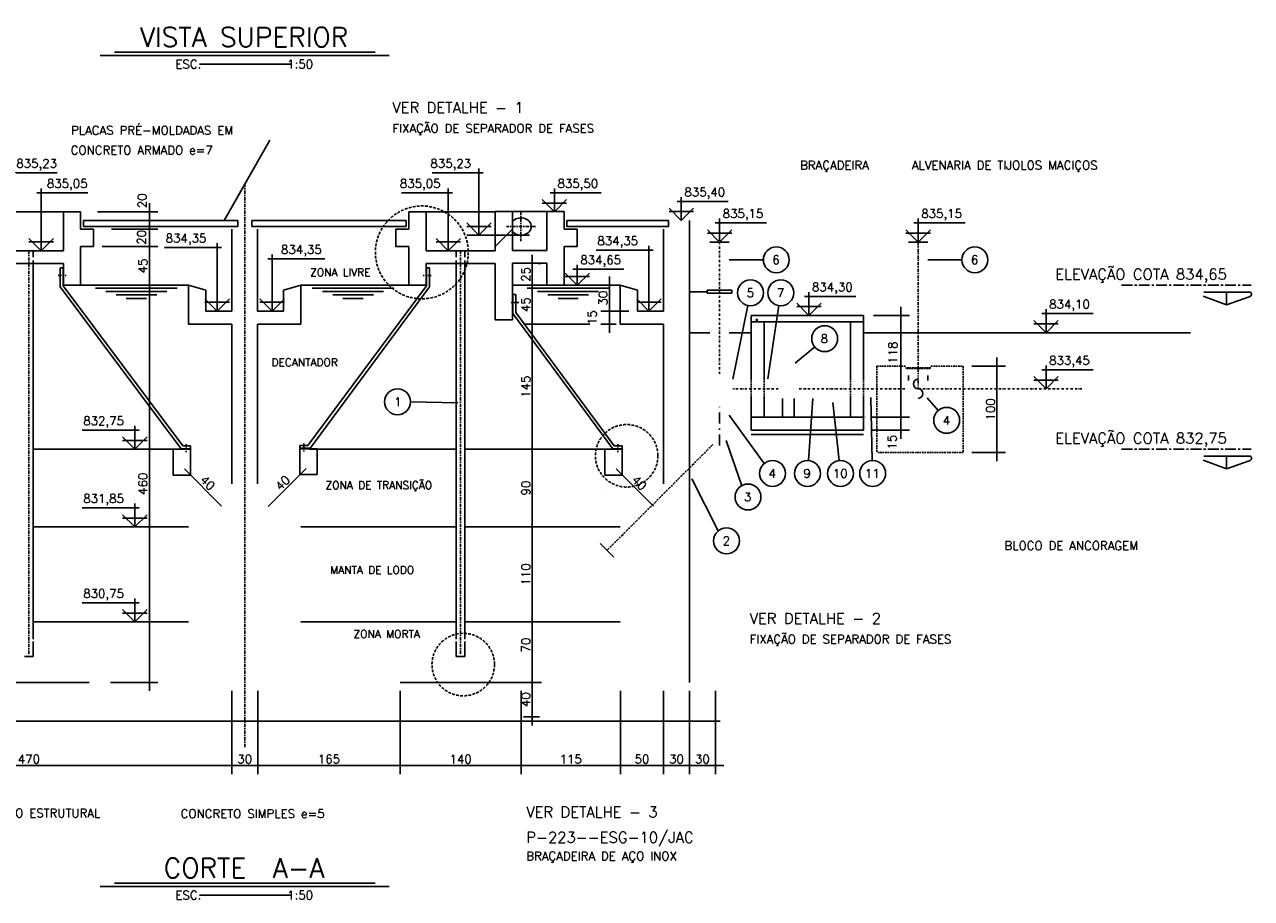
# Model space of a CAD drawing. Extents: x 7029 to 12036, y 4380 to 7055.
# Tile 2 of 12: x 7928 to 9349, y 4380 to 5392. Entities that reach past the tile are written whole.
import ezdxf
from ezdxf.enums import TextEntityAlignment as Align

# ---------------------------------------------------------------- set-up
doc = ezdxf.new("R2010")
doc.units = 0
doc.header["$LTSCALE"] = 0.1
doc.header["$MEASUREMENT"] = 0
for name, pattern in [('CENTERX2', [4, 2.5, -0.5, 0.5, -0.5]), ('DASHDOT', [25.4, 12.7, -6.35, 0, -6.35]), ('HIDDEN', [9.525, 6.35, -3.175])]:
    doc.linetypes.add(name, pattern=pattern)
doc.layers.get('0').update_dxf_attribs({"linetype": 'CONTINUOUS'})
doc.layers.get('DEFPOINTS').update_dxf_attribs({"color": 200, "linetype": 'CONTINUOUS'})
for name, color, linetype in [('BAR-EIXOS', 7, 'DASHDOT'), ('BAR-PECAS', 2, 'CONTINUOUS'), ('DIM', 7, 'CONTINUOUS'), ('EIXO', 7, 'DASHDOT'), ('ELEVAÇÃO', 2, 'CONTINUOUS'), ('ESTRUTURA', 5, 'CONTINUOUS'), ('L_MEDIA', 253, 'CONTINUOUS'), ('LFINA', 3, 'CONTINUOUS'), ('LIMHATRA', 2, 'HIDDEN'), ('LMEDIA', 4, 'CONTINUOUS'), ('NA', 130, 'CONTINUOUS'), ('PAREDE-AARESTA', 50, 'CONTINUOUS'), ('RELAÇÀO', 2, 'CONTINUOUS'), ('TERRENO', 1, 'CONTINUOUS'), ('TEXTO', 2, 'CONTINUOUS')]:
    doc.layers.add(name, color=color, linetype=linetype)
doc.styles.add('ROMAND', font='ROMANS.SHX', dxfattribs={"oblique": 15, "height": 800})
doc.styles.add('ROMANS', font='ROMANS.shx')
doc.dimstyles.new('DIM50', dxfattribs={"dimscale": 0, "dimtxt": 10, "dimasz": 20, "dimexe": 10, "dimexo": 10, "dimgap": 2.5, "dimtad": 1, "dimdec": 0, "dimtxsty": 'ROMANS', "dimblk": 'ARCHTICK', "dimblk1": 'DOTSMALL', "dimblk2": 'DOTSMALL', "dimsah": 1, "dimcen": 2.5, "dimdle": 10, "dimclrd": 7, "dimclre": 7, "dimclrt": 2, "dimazin": 3, "dimtfac": 1, "dimtdec": 0, "dimtmove": 0, "dimatfit": 3})

# ---------------------------------------------------------------- blocks, each defined once
blk = doc.blocks.new('*D128')
at = {"layer": 'DEFPOINTS', "color": 0}
for p in [(15195.2, 5698.1), (15238.3, 5698.1), (15195.2, 5683.1)]:
    blk.add_point(p, dxfattribs=at)
at = {"layer": 'DIM', "color": 7}
for p, q in [((15238.3, 5673.1), (15238.3, 5708.1)), ((15205.2, 5698.1), (15248.3, 5698.1)), ((15205.2, 5683.1), (15248.3, 5683.1))]:
    blk.add_line(p, q, dxfattribs=at)
at = {"layer": 'DIM', "color": 2, "insert": (15228.3, 5669.1), "char_height": 10, "attachment_point": 5, "rotation": 90, "style": 'ROMANS'}
blk.add_mtext('15', dxfattribs=at)
blk = doc.blocks.new('_ARCHTICK')
blk = doc.blocks.new('_DOTSMALL')
blk = doc.blocks.new('*D129')
at = {"layer": 'DEFPOINTS', "color": 0}
for p in [(15196.9, 5815.9), (15238.3, 5815.9), (15196.8, 5698.1)]:
    blk.add_point(p, dxfattribs=at)
at = {"layer": 'DIM', "color": 7}
for p, q in [((15206.9, 5815.9), (15248.3, 5815.9)), ((15238.3, 5688.1), (15238.3, 5825.9))]:
    blk.add_line(p, q, dxfattribs=at)
at = {"layer": 'DIM', "color": 2, "insert": (15229.2, 5772.8), "char_height": 10, "attachment_point": 5, "rotation": 90, "style": 'ROMANS'}
blk.add_mtext('118', dxfattribs=at)
blk = doc.blocks.new('*D130')
at = {"layer": 'DEFPOINTS', "color": 0}
for p in [(14811.6, 5460.9), (14883.4, 5460.9), (14769.1, 5390.9)]:
    blk.add_point(p, dxfattribs=at)
at = {"layer": 'DIM', "color": 7}
for p, q in [((14811.6, 5380.9), (14811.6, 5470.9)), ((14873.4, 5460.9), (14801.6, 5460.9)), ((14779.1, 5390.9), (14821.6, 5390.9))]:
    blk.add_line(p, q, dxfattribs=at)
at = {"layer": 'DIM', "color": 2, "insert": (14804.1, 5434.1), "char_height": 10, "attachment_point": 5, "rotation": 90, "style": 'ROMANS'}
blk.add_mtext('70', dxfattribs=at)
blk = doc.blocks.new('*D131')
at = {"layer": 'DEFPOINTS', "color": 0}
for p in [(14811.6, 5570.9), (14883.4, 5570.9), (14883.4, 5460.9)]:
    blk.add_point(p, dxfattribs=at)
at = {"layer": 'DIM', "color": 7}
for p, q in [((14873.4, 5570.9), (14801.6, 5570.9)), ((14811.6, 5450.9), (14811.6, 5580.9))]:
    blk.add_line(p, q, dxfattribs=at)
at = {"layer": 'DIM', "color": 2, "insert": (14804.1, 5515.9), "char_height": 10, "attachment_point": 5, "rotation": 90, "style": 'ROMANS'}
blk.add_mtext('110', dxfattribs=at)
blk = doc.blocks.new('*D132')
at = {"layer": 'DEFPOINTS', "color": 0}
for p in [(14811.6, 5660.9), (14878.5, 5660.9), (14883.4, 5570.9)]:
    blk.add_point(p, dxfattribs=at)
at = {"layer": 'DIM', "color": 7}
for p, q in [((14811.6, 5560.9), (14811.6, 5670.9)), ((14868.5, 5660.9), (14801.6, 5660.9))]:
    blk.add_line(p, q, dxfattribs=at)
at = {"layer": 'DIM', "color": 2, "insert": (14804.1, 5615.9), "char_height": 10, "attachment_point": 5, "rotation": 90, "style": 'ROMANS'}
blk.add_mtext('90', dxfattribs=at)
blk = doc.blocks.new('*D133')
at = {"layer": 'DEFPOINTS', "color": 0}
for p in [(14811.6, 5805.9), (14888.4, 5805.9), (14878.5, 5660.9)]:
    blk.add_point(p, dxfattribs=at)
at = {"layer": 'DIM', "color": 7}
for p, q in [((14811.6, 5650.9), (14811.6, 5815.9)), ((14878.4, 5805.9), (14801.6, 5805.9))]:
    blk.add_line(p, q, dxfattribs=at)
at = {"layer": 'DIM', "color": 2, "insert": (14804.1, 5733.4), "char_height": 10, "attachment_point": 5, "rotation": 90, "style": 'ROMANS'}
blk.add_mtext('145', dxfattribs=at)
blk = doc.blocks.new('*D134')
at = {"layer": 'DEFPOINTS', "color": 0}
for p in [(14811.6, 5850.9), (14888.4, 5850.9), (14888.4, 5805.9)]:
    blk.add_point(p, dxfattribs=at)
at = {"layer": 'DIM', "color": 7}
for p, q in [((14811.6, 5795.9), (14811.6, 5860.9)), ((14878.4, 5850.9), (14801.6, 5850.9))]:
    blk.add_line(p, q, dxfattribs=at)
at = {"layer": 'DIM', "color": 2, "insert": (14804.1, 5828.4), "char_height": 10, "attachment_point": 5, "rotation": 90, "style": 'ROMANS'}
blk.add_mtext('45', dxfattribs=at)
blk = doc.blocks.new('*D135')
at = {"layer": 'DEFPOINTS', "color": 0}
for p in [(14808.4, 5875.9), (14811.6, 5875.9), (14888.4, 5850.9)]:
    blk.add_point(p, dxfattribs=at)
at = {"layer": 'DIM', "color": 7}
for p, q in [((14811.6, 5840.9), (14811.6, 5885.9)), ((14818.4, 5875.9), (14821.6, 5875.9))]:
    blk.add_line(p, q, dxfattribs=at)
at = {"layer": 'DIM', "color": 2, "insert": (14804.1, 5863.4), "char_height": 10, "attachment_point": 5, "rotation": 90, "style": 'ROMANS'}
blk.add_mtext('25', dxfattribs=at)
blk = doc.blocks.new('*D136')
at = {"layer": 'DEFPOINTS', "color": 0}
for p in [(14901, 5820.9), (14933.6, 5820.9), (14918.6, 5805.9)]:
    blk.add_point(p, dxfattribs=at)
at = {"layer": 'DIM', "color": 7}
for p, q in [((14901, 5795.9), (14901, 5830.9)), ((14923.6, 5820.9), (14891, 5820.9)), ((14908.6, 5805.9), (14891, 5805.9))]:
    blk.add_line(p, q, dxfattribs=at)
at = {"layer": 'DIM', "color": 2, "insert": (14881, 5813.4), "char_height": 10, "attachment_point": 5, "rotation": 90, "style": 'ROMANS'}
blk.add_mtext('15', dxfattribs=at)
blk = doc.blocks.new('*D137')
at = {"layer": 'DEFPOINTS', "color": 0}
for p in [(14901, 5850.9), (14918.6, 5850.9), (14933.6, 5820.9)]:
    blk.add_point(p, dxfattribs=at)
at = {"layer": 'DIM', "color": 7}
for p, q in [((14901, 5810.9), (14901, 5860.9)), ((14908.6, 5850.9), (14891, 5850.9))]:
    blk.add_line(p, q, dxfattribs=at)
at = {"layer": 'DIM', "color": 2, "insert": (14893.5, 5835.9), "char_height": 10, "attachment_point": 5, "rotation": 90, "style": 'ROMANS'}
blk.add_mtext('30', dxfattribs=at)
blk = doc.blocks.new('*D138')
at = {"layer": 'DEFPOINTS', "color": 0}
for p in [(14811.6, 5390.9), (14832.3, 5390.9), (14830.1, 5350.9)]:
    blk.add_point(p, dxfattribs=at)
at = {"layer": 'DIM', "color": 7}
for p, q in [((14811.6, 5340.9), (14811.6, 5400.9)), ((14822.3, 5390.9), (14801.6, 5390.9)), ((14820.1, 5350.9), (14801.6, 5350.9))]:
    blk.add_line(p, q, dxfattribs=at)
at = {"layer": 'DIM', "color": 2, "insert": (14804.1, 5370.9), "char_height": 10, "attachment_point": 5, "rotation": 90, "style": 'ROMANS'}
blk.add_mtext('40', dxfattribs=at)
blk = doc.blocks.new('*D139')
at = {"layer": 'DEFPOINTS', "color": 0}
for p in [(15310.7, 5757.1), (15349.7, 5757.1), (15310.7, 5657.1)]:
    blk.add_point(p, dxfattribs=at)
at = {"layer": 'DIM', "color": 7}
for p, q in [((15320.7, 5757.1), (15359.7, 5757.1)), ((15349.7, 5647.1), (15349.7, 5767.1)), ((15320.7, 5657.1), (15359.7, 5657.1))]:
    blk.add_line(p, q, dxfattribs=at)
at = {"layer": 'DIM', "color": 2, "insert": (15342.2, 5707.1), "char_height": 10, "attachment_point": 5, "rotation": 90, "style": 'ROMANS'}
blk.add_mtext('100', dxfattribs=at)
blk = doc.blocks.new('*D140')
at = {"layer": 'DEFPOINTS', "color": 0}
for p in [(14963.6, 5390.9), (14993.6, 5390.9), (14963.6, 5294.5)]:
    blk.add_point(p, dxfattribs=at)
at = {"layer": 'DIM', "color": 7}
for p, q in [((14963.6, 5380.9), (14963.6, 5284.5)), ((14993.6, 5380.9), (14993.6, 5284.5)), ((15003.6, 5294.5), (14953.6, 5294.5))]:
    blk.add_line(p, q, dxfattribs=at)
at = {"layer": 'DIM', "color": 2, "insert": (14978.6, 5302), "char_height": 10, "attachment_point": 5, "style": 'ROMANS'}
blk.add_mtext('30', dxfattribs=at)
blk = doc.blocks.new('*D141')
at = {"layer": 'DEFPOINTS', "color": 0}
for p in [(14913.6, 5390.9), (14963.6, 5390.9), (14913.6, 5294.5)]:
    blk.add_point(p, dxfattribs=at)
at = {"layer": 'DIM', "color": 7}
for p, q in [((14913.6, 5380.9), (14913.6, 5284.5)), ((14973.6, 5294.5), (14903.6, 5294.5))]:
    blk.add_line(p, q, dxfattribs=at)
at = {"layer": 'DIM', "color": 2, "insert": (14938.6, 5302), "char_height": 10, "attachment_point": 5, "style": 'ROMANS'}
blk.add_mtext('50', dxfattribs=at)
blk = doc.blocks.new('*D142')
at = {"layer": 'DEFPOINTS', "color": 0}
for p in [(14658.6, 5390.9), (14798.6, 5390.9), (14658.6, 5294.5)]:
    blk.add_point(p, dxfattribs=at)
at = {"layer": 'DIM', "color": 7}
for p, q in [((14658.6, 5380.9), (14658.6, 5284.5)), ((14798.6, 5380.9), (14798.6, 5284.5)), ((14808.6, 5294.5), (14648.6, 5294.5))]:
    blk.add_line(p, q, dxfattribs=at)
at = {"layer": 'DIM', "color": 2, "insert": (14728.6, 5302), "char_height": 10, "attachment_point": 5, "style": 'ROMANS'}
blk.add_mtext('140', dxfattribs=at)
blk = doc.blocks.new('*D143')
at = {"layer": 'DEFPOINTS', "color": 0}
for p in [(14463.6, 5390.9), (14493.6, 5390.9), (14463.6, 5294.5)]:
    blk.add_point(p, dxfattribs=at)
at = {"layer": 'DIM', "color": 7}
for p, q in [((14463.6, 5380.9), (14463.6, 5284.5)), ((14493.6, 5380.9), (14493.6, 5284.5)), ((14503.6, 5294.5), (14453.6, 5294.5))]:
    blk.add_line(p, q, dxfattribs=at)
at = {"layer": 'DIM', "color": 2, "insert": (14478.6, 5302), "char_height": 10, "attachment_point": 5, "style": 'ROMANS'}
blk.add_mtext('30', dxfattribs=at)
blk = doc.blocks.new('*D146')
at = {"layer": 'DEFPOINTS', "color": 0}
for p in [(14993.6, 5390.9), (15023.6, 5390.9), (14993.6, 5294.5)]:
    blk.add_point(p, dxfattribs=at)
at = {"layer": 'DIM', "color": 7}
for p, q in [((14993.6, 5380.9), (14993.6, 5284.5)), ((15023.6, 5380.9), (15023.6, 5284.5)), ((15033.6, 5294.5), (14983.6, 5294.5))]:
    blk.add_line(p, q, dxfattribs=at)
at = {"layer": 'DIM', "color": 2, "insert": (15008.6, 5302), "char_height": 10, "attachment_point": 5, "style": 'ROMANS'}
blk.add_mtext('30', dxfattribs=at)
blk = doc.blocks.new('*D147')
at = {"layer": 'DEFPOINTS', "color": 0}
for p in [(14798.6, 5380.9), (14913.6, 5380.9), (14913.6, 5294.5)]:
    blk.add_point(p, dxfattribs=at)
at = {"layer": 'DIM', "color": 7}
for p, q in [((14913.6, 5370.9), (14913.6, 5284.5)), ((14788.6, 5294.5), (14923.6, 5294.5))]:
    blk.add_line(p, q, dxfattribs=at)
at = {"layer": 'DIM', "color": 2, "insert": (14856.1, 5302), "char_height": 10, "attachment_point": 5, "style": 'ROMANS'}
blk.add_mtext('115', dxfattribs=at)
blk = doc.blocks.new('*D148')
at = {"layer": 'DEFPOINTS', "color": 0}
for p in [(14493.6, 5380.9), (14658.6, 5380.9), (14658.6, 5294.5)]:
    blk.add_point(p, dxfattribs=at)
at = {"layer": 'DIM', "color": 7}
for p, q in [((14658.6, 5370.9), (14658.6, 5284.5)), ((14483.6, 5294.5), (14668.6, 5294.5))]:
    blk.add_line(p, q, dxfattribs=at)
at = {"layer": 'DIM', "color": 2, "insert": (14576.1, 5302), "char_height": 10, "attachment_point": 5, "style": 'ROMANS'}
blk.add_mtext('165', dxfattribs=at)
blk = doc.blocks.new('*D158')
at = {"layer": 'DEFPOINTS', "color": 0}
for p in [(13993.6, 5345.9), (14463.6, 5345.9), (13993.6, 5294.5)]:
    blk.add_point(p, dxfattribs=at)
at = {"layer": 'DIM', "color": 7}
for p, q in [((13993.6, 5335.9), (13993.6, 5284.5)), ((14473.6, 5294.5), (13983.6, 5294.5))]:
    blk.add_line(p, q, dxfattribs=at)
at = {"layer": 'DIM', "color": 2, "insert": (14228.6, 5302), "char_height": 10, "attachment_point": 5, "style": 'ROMANS'}
blk.add_mtext('470', dxfattribs=at)
blk = doc.blocks.new('*D159')
at = {"layer": 'DEFPOINTS', "color": 0}
for p in [(14298.2, 5850.9), (14368.1, 5850.9), (14313.2, 5390.9)]:
    blk.add_point(p, dxfattribs=at)
at = {"layer": 'DIM', "color": 7}
for p, q in [((14368.1, 5380.9), (14368.1, 5860.9)), ((14308.2, 5850.9), (14378.1, 5850.9)), ((14323.2, 5390.9), (14378.1, 5390.9))]:
    blk.add_line(p, q, dxfattribs=at)
at = {"layer": 'DIM', "color": 2, "insert": (14360.6, 5620.9), "char_height": 10, "attachment_point": 5, "rotation": 90, "style": 'ROMANS'}
blk.add_mtext('460', dxfattribs=at)
blk = doc.blocks.new('*D160')
at = {"layer": 'DEFPOINTS', "color": 0}
for p in [(14303.6, 5895.8), (14368.1, 5895.8), (14298.2, 5850.9)]:
    blk.add_point(p, dxfattribs=at)
at = {"layer": 'DIM', "color": 7}
for p, q in [((14368.1, 5840.9), (14368.1, 5905.8)), ((14313.6, 5895.8), (14378.1, 5895.8))]:
    blk.add_line(p, q, dxfattribs=at)
at = {"layer": 'DIM', "color": 2, "insert": (14360.6, 5873.3), "char_height": 10, "attachment_point": 5, "rotation": 90, "style": 'ROMANS'}
blk.add_mtext('45', dxfattribs=at)
blk = doc.blocks.new('*D161')
at = {"layer": 'DEFPOINTS', "color": 0}
for p in [(14314.2, 5915.8), (14368.1, 5915.8), (14303.6, 5895.8)]:
    blk.add_point(p, dxfattribs=at)
at = {"layer": 'DIM', "color": 7}
for p, q in [((14368.1, 5885.8), (14368.1, 5925.8)), ((14324.2, 5915.8), (14378.1, 5915.8))]:
    blk.add_line(p, q, dxfattribs=at)
at = {"layer": 'DIM', "color": 2, "insert": (14359.1, 5906.3), "char_height": 10, "attachment_point": 5, "rotation": 90, "style": 'ROMANS'}
blk.add_mtext('20', dxfattribs=at)
blk = doc.blocks.new('*D162')
at = {"layer": 'DEFPOINTS', "color": 0}
for p in [(14298.2, 5935.9), (14368.1, 5935.9), (14314.2, 5915.8)]:
    blk.add_point(p, dxfattribs=at)
at = {"layer": 'DIM', "color": 7}
for p, q in [((14368.1, 5905.8), (14368.1, 5945.9)), ((14308.2, 5935.9), (14378.1, 5935.9))]:
    blk.add_line(p, q, dxfattribs=at)
at = {"layer": 'DIM', "color": 2, "insert": (14359.8, 5948.7), "char_height": 10, "attachment_point": 5, "rotation": 90, "style": 'ROMANS'}
blk.add_mtext('20', dxfattribs=at)
blk = doc.blocks.new('*D163')
at = {"color": 7, "linetype": 'BYBLOCK'}
blk.add_line((14408.8, 5638.1), (14451.8, 5595.1), dxfattribs=at)
at = {"layer": 'DEFPOINTS', "color": 0, "linetype": 'BYBLOCK'}
for p in [(14415.9, 5631), (14444.8, 5602.1), (14444.8, 5602.1)]:
    blk.add_point(p, dxfattribs=at)
at = {"color": 2, "linetype": 'BYBLOCK', "insert": (14435.6, 5621.9), "char_height": 10, "attachment_point": 5, "rotation": 315, "style": 'ROMANS'}
blk.add_mtext('40', dxfattribs=at)
blk = doc.blocks.new('*D164')
at = {"color": 7, "linetype": 'BYBLOCK'}
blk.add_line((14549.6, 5638.5), (14505.7, 5594.6), dxfattribs=at)
at = {"layer": 'DEFPOINTS', "color": 0, "linetype": 'BYBLOCK'}
for p in [(14542.6, 5631.5), (14512.8, 5601.7), (14512.8, 5601.7)]:
    blk.add_point(p, dxfattribs=at)
at = {"color": 2, "linetype": 'BYBLOCK', "insert": (14522.4, 5621.9), "char_height": 10, "attachment_point": 5, "rotation": 45, "style": 'ROMANS'}
blk.add_mtext('40', dxfattribs=at)
blk = doc.blocks.new('*D165')
at = {"color": 7, "linetype": 'BYBLOCK'}
blk.add_line((14908.8, 5638.1), (14951.8, 5595.1), dxfattribs=at)
at = {"layer": 'DEFPOINTS', "color": 0, "linetype": 'BYBLOCK'}
for p in [(14915.9, 5631), (14944.8, 5602.1), (14944.8, 5602.1)]:
    blk.add_point(p, dxfattribs=at)
at = {"color": 2, "linetype": 'BYBLOCK', "insert": (14935.6, 5621.9), "char_height": 10, "attachment_point": 5, "rotation": 315, "style": 'ROMANS'}
blk.add_mtext('40', dxfattribs=at)

msp = doc.modelspace()

# ---------------------------------------------------------------- linework, layer by layer
at = {"layer": 'BAR-EIXOS', "ltscale": 3}
for p, q in [((8182.5, 4555.2), (8182.5, 5207.1)), ((8182.5, 4555.2), (8182.5, 5207.1)), ((8502.5, 5175.1), (8502.5, 5141.4)), ((8519.4, 5158.2), (8485.7, 5158.2)), ((7932.5, 5130.2), (7932.5, 4660.2)), ((8432.5, 5130.2), (8432.5, 4660.2)), ((8962.5, 5140.2), (8962.5, 4985.7)), ((8724.8, 4905.7), (8602.1, 4783.1))]:
    msp.add_line(p, q, dxfattribs=at)
at = {"layer": 'BAR-EIXOS', "ltscale": 2}
for p, q in [((8732.5, 5140.2), (8732.5, 4986)), ((8800.5, 4970.2), (8748, 4970.2)), ((8863.5, 4970.2), (8823.5, 4970.2)), ((8947, 4970.2), (8863.5, 4970.2)), ((9151.9, 4970.2), (8962.5, 4970.2))]:
    msp.add_line(p, q, dxfattribs=at)
at = {"layer": 'BAR-EIXOS'}
msp.add_line((8962.5, 4985.7), (8962.5, 4970.2), dxfattribs=at)
at = {"layer": 'BAR-EIXOS', "ltscale": 10}
msp.add_line((8732.5, 4904.5), (8732.5, 4954.5), dxfattribs=at)
at = {"layer": 'BAR-PECAS', "color": 3, "linetype": 'HIDDEN', "ltscale": 12}
for p, q in [((7937.5, 5130.2), (7937.5, 5115.8)), ((8427.5, 5130.2), (8427.5, 5115.8)), ((8437.5, 5130.2), (8437.5, 5115.6))]:
    msp.add_line(p, q, dxfattribs=at)
at = {"layer": 'BAR-PECAS'}
for p, q in [((8721.4, 5140.2), (8743.6, 5140.2)), ((8951.4, 5140.2), (8973.6, 5140.2)), ((7937.5, 5115.2), (7937.5, 4680.2)), ((8427.5, 5115.2), (8427.5, 4680.2)), ((8437.5, 5115.2), (8437.5, 4680.2)), ((8718.2, 5082.7), (8697.5, 5082.7)), ((8951.4, 4985.7), (8951.4, 4980)), ((8973.6, 4985.7), (8973.6, 4980)), ((8610, 4775.2), (8594.3, 4790.9)), ((7937.5, 4677.7), (7937.5, 4660.2)), ((8427.5, 4677.7), (8427.5, 4660.2)), ((8437.5, 4677.7), (8437.5, 4660.2)), ((7927.5, 4660.2), (7937.5, 4660.2)), ((8437.5, 4660.2), (8427.5, 4660.2))]:
    msp.add_line(p, q, dxfattribs=at)
at = {"layer": 'BAR-PECAS', "color": 3}
for p, q in [((8746.8, 5084.4), (8718.2, 5084.4)), ((8718.2, 5084.4), (8718.2, 5081)), ((8718.2, 5081), (8746.8, 5081)), ((8746.8, 5081), (8746.8, 5084.4))]:
    msp.add_line(p, q, dxfattribs=at)
at = {"layer": 'BAR-PECAS', "linetype": 'HIDDEN', "ltscale": 3}
for p, q in [((8977.3, 4994.5), (8947.7, 4994.5)), ((8976.5, 4993.7), (8948.6, 4993.7))]:
    msp.add_line(p, q, dxfattribs=at)
at = {"layer": 'BAR-PECAS', "color": 6}
for p, q in [((8660.8, 4940.3), (8660.8, 4940.3)), ((8663.2, 4852.9), (8663.2, 4852.9)), ((8663.5, 4853.6), (8663.5, 4853.6))]:
    msp.add_line(p, q, dxfattribs=at)
at = {"layer": 'BAR-PECAS'}
for centre, start, end in [((8962.5, 4975.8), 90, 270), ((8962.5, 4964.7), 270, 90)]:
    msp.add_arc(centre, 5.55, start, end, dxfattribs=at)
msp.add_ellipse((8502.5, 5158.2), major_axis=(-12, 0), ratio=0.836263, start_param=0.580364, end_param=5.702821, dxfattribs=at)
at = {"layer": 'DEFPOINTS', "color": 0}
msp.add_point((8734.9, 4912.9), dxfattribs=at)
msp.add_point((8734.9, 4912.9), dxfattribs=at)
at = {"layer": 'EIXO'}
for p, q in [((7975.8, 5101.4), (7966, 5101.4)), ((8389.2, 5101.4), (8399, 5101.4)), ((8500.2, 5070.3), (8490.4, 5070.3)), ((8114.8, 4896.8), (8114.8, 4906.6)), ((8251, 4897.5), (8251, 4907.3)), ((8614.8, 4896.9), (8614.8, 4906.8))]:
    msp.add_line(p, q, dxfattribs=at)
at = {"layer": 'EIXO', "color": 5}
msp.add_line((7990, 5090.2), (7987.5, 5090.2), dxfattribs=at)
at = {"layer": 'EIXO', "color": 5, "linetype": 'CENTERX2', "ltscale": 50}
for p, q in [((9198.1, 5090.2), (9348.1, 5090.2)), ((9198.1, 4900.2), (9348.1, 4900.2))]:
    msp.add_line(p, q, dxfattribs=at)
at = {"layer": 'ELEVAÇÃO', "color": 3, "linetype": 'CONTINUOUS'}
for p, q in [((7906.3, 5220.5), (7965.4, 5220.5)), ((8458.7, 5220.5), (8399.6, 5220.5)), ((8453.7, 5148.2), (8453.7, 5225.5)), ((7946.7, 5130.2), (7946.7, 5202.3)), ((8418.3, 5130.2), (8418.3, 5202.3)), ((8541.2, 5175.2), (8541.2, 5202.3)), ((7941.7, 5197.3), (8000.8, 5197.3)), ((8423.3, 5197.3), (8364.2, 5197.3)), ((8541.2, 5175.2), (8527.1, 5189.4)), ((8536.2, 5197.3), (8595.3, 5197.3)), ((8541.2, 5175.2), (8555.4, 5189.4)), ((8683.2, 5187.3), (8742.3, 5187.3)), ((8688.2, 5165.2), (8688.2, 5192.3)), ((8527.1, 5185.4), (8555.4, 5185.4)), ((8688.2, 5165.2), (8674.1, 5179.4)), ((8674.1, 5175.4), (8702.4, 5175.4)), ((8688.2, 5165.2), (8702.4, 5179.4)), ((8453.7, 5148.2), (8439.6, 5162.4)), ((8439.6, 5158.4), (8467.9, 5158.4)), ((8453.7, 5148.2), (8467.9, 5162.4)), ((8727.5, 5162.3), (8786.8, 5162.3)), ((8732.5, 5140.2), (8732.5, 5167.3)), ((8957.5, 5162.3), (9016.8, 5162.3)), ((8962.5, 5140.2), (8962.5, 5167.3)), ((7946.7, 5130.2), (7932.6, 5144.4)), ((7946.7, 5130.2), (7960.9, 5144.4)), ((8418.3, 5130.2), (8404.2, 5144.4)), ((8418.3, 5130.2), (8432.5, 5144.4)), ((8732.5, 5140.2), (8718.4, 5154.4)), ((8718.4, 5150.4), (8746.7, 5150.4)), ((8732.5, 5140.2), (8746.7, 5154.4)), ((8962.5, 5140.2), (8948.4, 5154.4)), ((8948.4, 5150.4), (8976.7, 5150.4)), ((8962.5, 5140.2), (8976.7, 5154.4)), ((7960.9, 5140.4), (7932.6, 5140.4)), ((8155.7, 5133.8), (8089.6, 5133.8)), ((8150.7, 5060.2), (8150.7, 5138.8)), ((8404.2, 5140.4), (8432.5, 5140.4)), ((8655.7, 5130.8), (8589.6, 5130.8)), ((8650.7, 5060.2), (8650.7, 5135.8)), ((8209.4, 5120.7), (8275.4, 5120.7)), ((8214.4, 5060.2), (8214.4, 5125.7)), ((8567.6, 5090.2), (8553.5, 5104.3)), ((8562.6, 5108.7), (8621.7, 5108.7)), ((8567.6, 5090.2), (8567.6, 5113.7)), ((8567.6, 5090.2), (8581.7, 5104.3)), ((8553.5, 5100.3), (8581.7, 5100.3)), ((8150.7, 5060.2), (8136.5, 5074.4)), ((8150.7, 5060.2), (8164.8, 5074.4)), ((8214.4, 5060.2), (8200.2, 5074.4)), ((8214.4, 5060.2), (8228.5, 5074.4)), ((8650.7, 5060.2), (8636.5, 5074.4)), ((8650.7, 5060.2), (8664.8, 5074.4)), ((8830.9, 5077.3), (8890.3, 5077.3)), ((8835.9, 5055.2), (8835.9, 5082.3)), ((8136.5, 5070.4), (8164.8, 5070.4)), ((8228.5, 5070.4), (8200.2, 5070.4)), ((8636.5, 5070.4), (8664.8, 5070.4)), ((8835.9, 5055.2), (8821.8, 5069.4)), ((8821.8, 5065.4), (8850.1, 5065.4)), ((8835.9, 5055.2), (8850.1, 5069.4)), ((9110.7, 5035.2), (9110.7, 5062.3)), ((9110.7, 5035.2), (9096.5, 5049.4)), ((9096.5, 5045.4), (9124.8, 5045.4)), ((9105.7, 5057.3), (9165, 5057.3)), ((9110.7, 5035.2), (9124.8, 5049.4)), ((9105.7, 4992.3), (9165, 4992.3)), ((9110.7, 4970.2), (9110.7, 4997.3)), ((9110.7, 4970.2), (9096.5, 4984.4)), ((9096.5, 4980.4), (9124.8, 4980.4)), ((9110.7, 4970.2), (9124.8, 4984.4)), ((8060.2, 4922.3), (7994.2, 4922.3)), ((8055.2, 4900.2), (8055.2, 4927.3)), ((8055.2, 4900.2), (8041.1, 4914.4)), ((8041.1, 4910.4), (8069.4, 4910.4)), ((8055.2, 4900.2), (8069.4, 4914.4)), ((8060.2, 4832.3), (7994.2, 4832.3)), ((8055.2, 4810.2), (8055.2, 4837.3)), ((8055.2, 4810.2), (8041.1, 4824.4)), ((8041.1, 4820.4), (8069.4, 4820.4)), ((8055.2, 4810.2), (8069.4, 4824.4)), ((8060.2, 4722.3), (7994.2, 4722.3)), ((8055.2, 4700.2), (8055.2, 4727.3)), ((8055.2, 4700.2), (8041.1, 4714.4)), ((8041.1, 4710.4), (8069.4, 4710.4)), ((8055.2, 4700.2), (8069.4, 4714.4))]:
    msp.add_line(p, q, dxfattribs=at)
at = {"layer": 'ELEVAÇÃO', "color": 7, "linetype": 'CONTINUOUS'}
for p, q in [((8439.6, 5148.2), (8489.9, 5148.2)), ((8490.2, 5148.2), (8512.5, 5148.2))]:
    msp.add_line(p, q, dxfattribs=at)
at = {"layer": 'ESTRUTURA'}
for p, q in [((7972.5, 5175.2), (7972.5, 5130.2)), ((7992.5, 5175.2), (7972.5, 5175.2)), ((7992.5, 5155.1), (7992.5, 5175.2)), ((8372.5, 5155.1), (8372.5, 5175.2)), ((8372.5, 5175.2), (8392.5, 5175.2)), ((8392.5, 5175.2), (8392.5, 5130.2)), ((8532.5, 5176.1), (8532.5, 5130.6)), ((8552.5, 5175.6), (8532.5, 5175.6)), ((8552.5, 5155.1), (8552.5, 5175.6)), ((8697.5, 5165.2), (8697.5, 4630.2)), ((8007.5, 5155.1), (7992.5, 5155.1)), ((8007.5, 5135.1), (8007.5, 5155.1)), ((8167.5, 5155.1), (8167.5, 5060.2)), ((8197.5, 5155.1), (8197.5, 5060.2)), ((8357.5, 5155.1), (8372.5, 5155.1)), ((8357.5, 5135.1), (8357.5, 5155.1)), ((8492.5, 5155.3), (8472.5, 5135)), ((8492.5, 5155.3), (8492.5, 5130.6)), ((8552.5, 5155.1), (8567.5, 5155.1)), ((8567.5, 5155.1), (8567.5, 5135.1)), ((8667.5, 5155.1), (8667.5, 5060.2)), ((7892.5, 5130.2), (7972.5, 5130.2)), ((7992.5, 5090.2), (7992.5, 5135.1)), ((8007.5, 5135.1), (7992.5, 5135.1)), ((8357.5, 5135.1), (8372.5, 5135.1)), ((8372.5, 5090.2), (8372.5, 5135.1)), ((8472.5, 5130.2), (8392.5, 5130.2)), ((8472.5, 5135), (8472.5, 5130.2)), ((8532.5, 5130.6), (8492.5, 5130.6)), ((8552.5, 5090.2), (8552.5, 5135.1)), ((8552.5, 5135.1), (8567.5, 5135.1)), ((7892.5, 5115.2), (7972.5, 5115.2)), ((7972.5, 5090.2), (7972.5, 5115.2)), ((8472.5, 5115.2), (8392.5, 5115.2)), ((8392.5, 5090.2), (8392.5, 5115.2)), ((8472.5, 5050.2), (8472.5, 5115.2)), ((8492.5, 5050.2), (8492.5, 5115.6)), ((8532.5, 5115.6), (8492.5, 5115.6)), ((8532.5, 5090.2), (8532.5, 5115.6)), ((7972.5, 5090.2), (7992.5, 5090.2)), ((8117.5, 5090.2), (8117.5, 5045.2)), ((8137.5, 5084.5), (8117.5, 5090.2)), ((8227.5, 5084.5), (8247.5, 5090.2)), ((8247.5, 5090.2), (8247.5, 5045.2)), ((8392.5, 5090.2), (8372.5, 5090.2)), ((8532.5, 5090.2), (8552.5, 5090.2)), ((8637.5, 5084.5), (8617.5, 5090.2)), ((8617.5, 5090.2), (8617.5, 5045.2)), ((8137.5, 5084.5), (8137.5, 5060.2)), ((8227.5, 5084.5), (8227.5, 5060.2)), ((8637.5, 5084.5), (8637.5, 5060.2)), ((8167.5, 5060.2), (8137.5, 5060.2)), ((8197.5, 5060.2), (8227.5, 5060.2)), ((8667.5, 5060.2), (8637.5, 5060.2)), ((8117.5, 5045.2), (8167.5, 5045.2)), ((8167.5, 5045.2), (8167.5, 4860.2)), ((8197.5, 5045.2), (8197.5, 4860.2)), ((8247.5, 5045.2), (8197.5, 5045.2)), ((8492.5, 5050.2), (8472.5, 5050.2)), ((8667.5, 5045.2), (8617.5, 5045.2)), ((8667.5, 5045.2), (8667.5, 4860.2)), ((8119.8, 4900.3), (8099.8, 4900.3)), ((8099.8, 4870.3), (8099.8, 4900.3)), ((8119.8, 4870.3), (8119.8, 4900.3)), ((8246.5, 4870.8), (8246.5, 4900.8)), ((8246.5, 4900.8), (8266.5, 4900.8)), ((8266.5, 4870.8), (8266.5, 4900.8)), ((8619.8, 4900.3), (8599.8, 4900.3)), ((8599.8, 4870.3), (8599.8, 4900.3)), ((8619.8, 4870.3), (8619.8, 4900.3)), ((8119.8, 4870.3), (8099.8, 4870.3)), ((8246.5, 4870.8), (8266.5, 4870.8)), ((8599.5, 4870.3), (8619.8, 4870.3)), ((8619.8, 4870.3), (8599.8, 4870.3)), ((8619.8, 4870.3), (8599.8, 4870.3)), ((8600.3, 4849.5), (8600.5, 4849.5)), ((7862.5, 4630.2), (8002.5, 4630.2)), ((8502.5, 4630.2), (8362.5, 4630.2))]:
    msp.add_line(p, q, dxfattribs=at)
at = {"layer": 'ESTRUTURA', "color": 2}
for p, q in [((8492.5, 5175.6), (8472.5, 5175.6)), ((8472.5, 5175.6), (8472.5, 5135)), ((8492.5, 5155.3), (8492.5, 5175.6))]:
    msp.add_line(p, q, dxfattribs=at)
at = {"layer": 'ESTRUTURA', "color": 5, "linetype": 'CONTINUOUS'}
for p, q in [((8769.1, 5047.6), (8769.1, 4981.3)), ((8784.1, 5047.6), (8784.1, 4981.3)), ((8884.1, 5047.6), (8884.1, 4981.3)), ((8899.1, 5047.6), (8899.1, 4981.3)), ((8769.1, 4959.1), (8769.1, 4937.4)), ((8784.1, 4959.1), (8784.1, 4937.4)), ((8884.1, 4959.1), (8884.1, 4937.4)), ((8899.1, 4959.1), (8899.1, 4937.4)), ((8899.1, 4937.4), (8769.1, 4937.4)), ((8769.1, 4922.4), (8769.1, 4937.4)), ((8899.1, 4937.4), (8899.1, 4922.4)), ((8899.1, 4922.4), (8769.1, 4922.4))]:
    msp.add_line(p, q, dxfattribs=at)
at = {"layer": 'ESTRUTURA'}
for centre, start, end in [((7972.5, 5130.3), 270, 0), ((7972.5, 5130.3), 270, 0), ((8392.6, 5130.3), 180, 270), ((8392.6, 5130.3), 180, 270)]:
    msp.add_arc(centre, 0.0268, start, end, dxfattribs=at)
at = {"layer": 'ESTRUTURA', "color": 5, "linetype": 'CONTINUOUS'}
for start, end in [(0, 90), (270, 0)]:
    msp.add_arc((8900.8, 4937.4), 0.0268, start, end, dxfattribs=at)
at = {"layer": 'L_MEDIA'}
for p, q in [((8771.5, 5050.2), (8771.5, 5050.2)), ((8773, 5049), (8773, 5049)), ((8774.9, 5049.5), (8775.3, 5051.4)), ((8776.7, 5049.7), (8774.9, 5049.5)), ((8776.7, 5049.7), (8775.3, 5051.4)), ((8776.5, 5054.7), (8776.5, 5054.7)), ((8893.3, 5051.6), (8893.3, 5051.6)), ((8897.8, 5051.6), (8897.8, 5051.6))]:
    msp.add_line(p, q, dxfattribs=at)
at = {"layer": 'LFINA'}
for p, q in [((7972.5, 5175.2), (7892.5, 5175.2)), ((7972.5, 5175.2), (7892.5, 5175.2)), ((8392.5, 5175.2), (8472.5, 5175.2)), ((8392.5, 5175.2), (8472.5, 5175.2)), ((8492.5, 5175.6), (8532.5, 5175.6))]:
    msp.add_line(p, q, dxfattribs=at)
at = {"layer": 'LIMHATRA', "ltscale": 3}
for p, q in [((8914.7, 4996.4), (8914.7, 4896.4)), ((8914.7, 4996.4), (8947.7, 4996.4)), ((8977.3, 4996.4), (9014.7, 4996.4)), ((9014.7, 4996.4), (9014.7, 4896.4)), ((9014.7, 4896.4), (8914.7, 4896.4))]:
    msp.add_line(p, q, dxfattribs=at)
at = {"layer": 'LIMHATRA', "color": 3, "ltscale": 2}
for p, q in [((8769.1, 4981.3), (8769.1, 4959.1)), ((8784.1, 4981.3), (8784.1, 4959.1)), ((8884.1, 4981.3), (8884.1, 4959.1)), ((8899.1, 4981.3), (8899.1, 4959.1))]:
    msp.add_line(p, q, dxfattribs=at)
at = {"layer": 'LIMHATRA', "color": 4, "ltscale": 5}
for centre, radius in [((8387.7, 5128.2), 53.8), ((8624.9, 4892.6), 36.2), ((8435.6, 4650.8), 36.2)]:
    msp.add_circle(centre, radius, dxfattribs=at)
at = {"layer": 'LMEDIA'}
for p, q in [((7995.7, 5165.2), (8174.4, 5165.2)), ((7995.7, 5165.2), (7995.7, 5158.2)), ((7995.7, 5158.2), (8174.4, 5158.2)), ((8174.4, 5165.2), (8174.4, 5158.2)), ((8190.7, 5165.2), (8190.7, 5158.2)), ((8369.4, 5165.2), (8190.7, 5165.2)), ((8369.4, 5158.2), (8190.7, 5158.2)), ((8369.4, 5165.2), (8369.4, 5158.2)), ((8673.4, 5165.2), (8555.7, 5165.2)), ((8555.7, 5165.2), (8555.7, 5158.2)), ((8673.4, 5158.2), (8555.7, 5158.2)), ((8673.4, 5165.2), (8673.4, 5158.2)), ((8899.1, 5055.2), (8769.1, 5055.2)), ((8769.1, 5055.2), (8769.1, 5047.6)), ((8899.1, 5047.6), (8769.1, 5047.6)), ((8899.1, 5055.2), (8899.1, 5047.6)), ((8805.3, 4959.1), (8805.3, 4937.4)), ((8818.8, 4959.1), (8818.8, 4937.4)), ((8899.1, 4917.4), (8769.1, 4917.4)), ((8733, 4585.2), (7632.5, 4585.2))]:
    msp.add_line(p, q, dxfattribs=at)
at = {"layer": 'NA'}
for p, q in [((8117.5, 5090.2), (7992.5, 5090.2)), ((8247.5, 5090.2), (8372.5, 5090.2)), ((8617.5, 5090.2), (8492.5, 5090.2)), ((8009.8, 5086.9), (8104.3, 5086.9)), ((8021.7, 5082.9), (8092.4, 5082.9)), ((8033.5, 5078.9), (8080.6, 5078.9)), ((8045.4, 5074.9), (8068.7, 5074.9)), ((8355.2, 5086.9), (8260.8, 5086.9)), ((8343.4, 5082.9), (8272.6, 5082.9)), ((8331.5, 5078.9), (8284.5, 5078.9)), ((8319.7, 5074.9), (8296.3, 5074.9)), ((8509.8, 5086.9), (8604.3, 5086.9)), ((8521.7, 5082.9), (8592.4, 5082.9)), ((8533.5, 5078.9), (8580.6, 5078.9)), ((8545.4, 5074.9), (8568.7, 5074.9))]:
    msp.add_line(p, q, dxfattribs=at)
at = {"layer": 'PAREDE-AARESTA'}
for p, q in [((7968.7, 5088.3), (7968.7, 5110.5)), ((7968.7, 5110.5), (7972.1, 5110.5)), ((7972.1, 5110.5), (7972.1, 5089.5)), ((8396.4, 5110.5), (8393, 5110.5)), ((8393, 5110.5), (8393, 5089.5)), ((8396.4, 5088.3), (8396.4, 5110.5)), ((8109, 4900.8), (7968.7, 5088.3)), ((7972.1, 5089.5), (8110.7, 4904.2)), ((8393, 5089.5), (8255.7, 4904.6)), ((8257.5, 4900.2), (8396.4, 5088.3)), ((8493, 5057.2), (8493, 5079.3)), ((8493.2, 5079.3), (8496.6, 5079.3)), ((8496.4, 5079.3), (8496.4, 5058.4)), ((8609, 4900.8), (8493, 5057.4)), ((8496.4, 5058.7), (8610.6, 4904.2)), ((8110.7, 4904.2), (8119.9, 4904.2)), ((8119.9, 4904.2), (8119.9, 4900.8)), ((8255.7, 4904.6), (8246.5, 4904.6)), ((8246.5, 4904.6), (8246.5, 4901.3)), ((8610.6, 4904.2), (8619.8, 4904.2)), ((8619.8, 4904.2), (8619.8, 4900.8)), ((8119.9, 4900.8), (8109, 4900.8)), ((8246.5, 4901.3), (8257.4, 4901.3)), ((8619.8, 4900.8), (8609, 4900.8))]:
    msp.add_line(p, q, dxfattribs=at)
at = {"layer": 'PAREDE-AARESTA', "color": 3}
for p, q in [((8107.5, 4900.2), (7937.5, 4900.2)), ((8257.5, 4900.2), (8427.5, 4900.2)), ((8437.5, 4900.2), (8612.7, 4900.2)), ((8117.5, 4810.2), (7937.5, 4810.2)), ((8247.5, 4810.2), (8427.5, 4810.2)), ((8437.5, 4810.2), (8617.5, 4810.2)), ((8117.5, 4700.2), (7937.5, 4700.2)), ((8247.5, 4700.2), (8427.5, 4700.2)), ((8437.5, 4700.2), (8617.5, 4700.2))]:
    msp.add_line(p, q, dxfattribs=at)
at = {"layer": 'RELAÇÀO', "color": 3}
for p, q in [((8158.8, 5165.2), (8211.6, 5258.4)), ((8783.1, 5119.6), (8743.6, 5119.6)), ((9013.1, 5119.6), (8973.6, 5119.6)), ((8748, 4981.3), (8765.4, 5066.7)), ((8788.3, 4981.7), (8801.2, 5066.6)), ((8820.1, 4999.8), (8842.7, 5018.7)), ((8909.4, 4887.2), (8907.5, 4960.1)), ((8972.8, 4959.6), (8985.6, 4945)), ((8374.5, 4955), (8429.2, 4954.1)), ((8835.4, 4887.2), (8840.6, 4959.1)), ((8870.9, 4887.2), (8863.5, 4954.3)), ((8743.6, 4939.5), (8784, 4883.5)), ((8740.3, 4910.3), (8758.1, 4858)), ((8731, 4805.6), (8700.3, 4865.9))]:
    msp.add_line(p, q, dxfattribs=at)
at = {"layer": 'RELAÇÀO', "color": 2}
for p, q in [((9292.4, 5077.4), (9319.6, 5067.6)), ((9293.2, 5082.2), (9346, 5082.2)), ((9319.6, 5082.2), (9319.6, 5067.6)), ((9319.6, 5067.6), (9346.9, 5077.3)), ((9293.2, 4892.2), (9346, 4892.2)), ((9319.6, 4892.2), (9319.6, 4877.6)), ((9292.4, 4887.4), (9319.6, 4877.6)), ((9319.6, 4877.6), (9346.9, 4887.3))]:
    msp.add_line(p, q, dxfattribs=at)
at = {"layer": 'RELAÇÀO', "color": 3}
for centre in [(8798.2, 5119.6), (9028.2, 5119.6), (8768.4, 5081.4), (8803.4, 5081.4), (8854.2, 5028.3), (8359.5, 4955.2), (8995.5, 4933.7), (8793.9, 4872.2), (8834.3, 4872.2), (8872.6, 4872.2), (8909.8, 4872.2), (8765.4, 4844.9), (8740.6, 4794.1)]:
    msp.add_circle(centre, 15, dxfattribs=at)
at = {"layer": 'RELAÇÀO', "color": 2}
for centre in [(9346, 5079.7), (9346, 4889.7)]:
    msp.add_arc(centre, 2.5, 289.7739, 90.0465, dxfattribs=at)
at = {"layer": 'TERRENO'}
for p, q in [((8697.5, 5035.2), (8721.4, 5035.2)), ((8743.6, 5035.2), (8769.1, 5035.2)), ((8899.1, 5035.2), (9277.9, 5035.2))]:
    msp.add_line(p, q, dxfattribs=at)
at = {"layer": 'TEXTO', "color": 6, "ltscale": 0.3}
for p, q in [((8031.6, 5360.1), (8333.5, 5360.1)), ((8031.6, 4397.6), (8333.5, 4397.6))]:
    msp.add_line(p, q, dxfattribs=at)
at = {"layer": 'TEXTO', "color": 7, "ltscale": 0.3}
for p, q in [((8015.2, 5356.1), (8349.9, 5356.1)), ((8015.2, 4393.6), (8349.9, 4393.6))]:
    msp.add_line(p, q, dxfattribs=at)
at = {"layer": 'TEXTO', "ltscale": 0.3}
for p, q in [((8235.6, 5346.3), (8130, 5346.3)), ((8235.6, 4383.7), (8130, 4383.7))]:
    msp.add_line(p, q, dxfattribs=at)

# ---------------------------------------------------------------- texts
at = {"layer": 'RELAÇÀO', "style": 'ROMANS'}
for s, rotation, p in [('6', 360, (8797.8, 5119.6)), ('6', 360, (9027.8, 5119.6)), ('5', 360, (8768.1, 5081.4)), ('7', 360, (8803, 5081.4)), ('8', 360, (8853.9, 5028.3)), ('1', 0, (8359.9, 4955.2)), ('4', 360, (8995.2, 4933.7)), ('4', 360, (8793.5, 4872.2)), ('9', 360, (8833.9, 4872.2)), ('10', 360, (8872.2, 4872.2)), ('11', 360, (8909.4, 4872.2)), ('3', 360, (8765, 4844.9)), ('2', 360, (8740.3, 4794.1))]:
    msp.add_text(s, height=10, rotation=rotation, dxfattribs=at).set_placement(p, align=Align.MIDDLE)
at = {"layer": 'TEXTO', "color": 5, "ltscale": 0.3, "style": 'ROMAND'}
for s, p in [('VISTA SUPERIOR', (8181.8, 5377.6)), ('CORTE  A-A', (8181.8, 4415.1))]:
    msp.add_text(s, height=22.5, rotation=360, dxfattribs=at).set_placement(p, align=Align.MIDDLE)
at = {"layer": 'TEXTO', "ltscale": 0.3, "style": 'ROMANS'}
for p in [(8182, 5346.3), (8182, 4383.7)]:
    msp.add_text('ESC.             1:50', height=10, rotation=360, dxfattribs=at).set_placement(p, align=Align.MIDDLE)
at = {"layer": 'TEXTO', "color": 4, "style": 'ROMANS'}
for s, p in [('VER DETALHE - 1', (8353.6, 5289.7)), ('ELEVAÇÃO COTA 834,65', (9121.2, 5096.7)), ('ELEVAÇÃO COTA 832,75', (9121.2, 4906.7)), ('VER DETALHE - 2', (8767.3, 4698)), ('VER DETALHE - 3 ', (8508.6, 4473.8)), ('P-223--ESG-10/JAC', (8508.6, 4444.4))]:
    msp.add_text(s, height=12.5, rotation=0, dxfattribs=at).set_placement(p)
at = {"layer": 'TEXTO', "style": 'ROMANS'}
for s, rotation, p in [('PLACAS PRÉ-MOLDADAS EM', 360, (7981.4, 5264.6)), ('FIXAÇÃO DE SEPARADOR DE FASES', 0, (8353.6, 5266.9)), ('CONCRETO ARMADO e=7', 360, (7981, 5241.7)), ('835,23', 0, (7918, 5226.3)), ('835,23', 360, (8397.6, 5226.3)), ('BRAÇADEIRA', 0, (8825.7, 5224.2)), ('ALVENARIA DE TIJOLOS MACIÇOS', 0, (8955.2, 5224.2)), ('835,05', 0, (7953.4, 5203.1)), ('835,05', 360, (8362.2, 5203.1)), ('835,50', 360, (8544.8, 5203.1)), ('835,40', 360, (8691.8, 5193.1)), ('835,15', 360, (8736.1, 5168.1)), ('835,15', 360, (8966.1, 5168.1)), ('834,35', 0, (8091, 5139.6)), ('834,35', 360, (8591, 5136.6)), ('834,35', 360, (8224.6, 5126.5)), ('834,65', 360, (8571.2, 5114.5)), ('834,30', 360, (8839.5, 5083.1)), ('834,10', 360, (9114.2, 5063.1)), ('833,45', 360, (9114.2, 4998.1)), ('832,75', 360, (7995.5, 4928.1)), ('831,85', 360, (7995.5, 4838.1)), ('BLOCO DE ANCORAGEM', 0, (9062.5, 4783.6)), ('830,75', 360, (7995.5, 4728.1)), ('FIXAÇÃO DE SEPARADOR DE FASES', 0, (8767.3, 4675.2)), ('CONCRETO ESTRUTURAL', 0, (7855.8, 4473.8)), ('CONCRETO SIMPLES e=5', 0, (8108.3, 4473.1)), ('BRAÇADEIRA DE AÇO INOX', 0, (8508.6, 4424))]:
    msp.add_text(s, height=10, rotation=rotation, dxfattribs=at).set_placement(p)
for s, p in [('ZONA LIVRE', (8293.3, 5105.1)), ('DECANTADOR', (8252.1, 5000.9)), ('ZONA DE TRANSIÇÃO', (8337.8, 4858.5)), ('MANTA DE LODO', (8330.2, 4760.4)), ('ZONA MORTA', (8347, 4686.2))]:
    msp.add_text(s, height=9, rotation=0, dxfattribs=at).set_placement(p, align=Align.MIDDLE)

# ---------------------------------------------------------------- dimensions: what is measured, and where the dimension line sits
at = {"layer": 'DIM'}
for base, p1, p2, override, picture, middle in [((8072.1, 5175.2), (8018.2, 5155.1), (8002.2, 5175.2), {"dimscale": 1, "dimse1": 1}, '*D162', (8063.8, 5188)), ((8072.1, 5155.1), (8007.5, 5135.1), (8018.2, 5155.1), {"dimscale": 1, "dimse1": 1}, '*D161', (8063.1, 5145.6)), ((8942.2, 5055.2), (8900.8, 4937.4), (8900.8, 5055.2), {"dimscale": 1, "dimse1": 1}, '*D129', (8933.2, 5012.1)), ((8942.2, 4937.4), (8899.1, 4922.4), (8899.1, 4937.4), {"dimscale": 1}, '*D128', (8932.3, 4908.4)), ((8515.5, 4700.2), (8473.1, 4630.2), (8587.3, 4700.2), {"dimscale": 1}, '*D130', (8508, 4673.4))]:
    dim = msp.add_linear_dim(base=base, p1=p1, p2=p2, angle=90, dimstyle='DIM50', override=override, dxfattribs=at)
    dim.commit()
    dim.dimension.update_dxf_attribs({"geometry": picture, "text_midpoint": middle, "dimtype": 160, "insert": (-6296, -760.7)})
for base, p1, p2, override, picture, middle in [((8072.1, 5135.1), (8002.2, 5090.2), (8007.5, 5135.1), {"dimscale": 1, "dimse1": 1}, '*D160', (8064.6, 5112.6)), ((8515.5, 5115.2), (8592.3, 5090.2), (8512.3, 5115.2), {"dimscale": 1, "dimse1": 1}, '*D135', (8508, 5102.7)), ((8072.1, 5090.2), (8017.2, 4630.2), (8002.2, 5090.2), {"dimscale": 1}, '*D159', (8064.6, 4860.2)), ((8515.5, 5090.2), (8592.3, 5045.2), (8592.3, 5090.2), {"dimscale": 1, "dimse1": 1}, '*D134', (8508, 5067.7)), ((8604.9, 5090.2), (8637.5, 5060.2), (8622.5, 5090.2), {"dimscale": 1, "dimse1": 1}, '*D137', (8597.4, 5075.2)), ((8604.9, 5060.2), (8622.5, 5045.2), (8637.5, 5060.2), {"dimscale": 1}, '*D136', (8584.9, 5052.7)), ((8515.5, 5045.2), (8582.5, 4900.2), (8592.3, 5045.2), {"dimscale": 1, "dimse1": 1}, '*D133', (8508, 4972.7)), ((9053.7, 4996.4), (9014.6, 4896.4), (9014.7, 4996.4), {"dimscale": 1}, '*D139', (9046.2, 4946.4)), ((8515.5, 4900.2), (8587.3, 4810.2), (8582.5, 4900.2), {"dimscale": 1, "dimse1": 1}, '*D132', (8508, 4855.2)), ((8515.5, 4810.2), (8587.3, 4700.2), (8587.3, 4810.2), {"dimscale": 1, "dimse1": 1}, '*D131', (8508, 4755.2)), ((8515.5, 4630.2), (8534.1, 4590.2), (8536.2, 4630.2), {"dimscale": 1}, '*D138', (8508, 4610.2))]:
    dim = msp.add_linear_dim(base=base, p1=p1, p2=p2, angle=90, dimstyle='DIM50', override=override, dxfattribs=at)
    dim.commit()
    dim.dimension.update_dxf_attribs({"geometry": picture, "text_midpoint": middle, "insert": (-6296, -760.7)})
for p1, p2, picture, middle in [((8119.8, 4870.3), (8148.7, 4841.4), '*D163', (8139.6, 4861.2)), ((8246.5, 4870.8), (8216.8, 4841), '*D164', (8226.3, 4861.2)), ((8619.8, 4870.3), (8648.7, 4841.4), '*D165', (8639.6, 4861.2))]:
    dim = msp.add_aligned_dim(p1=p1, p2=p2, distance=0, text='40', dimstyle='DIM50', override={"dimscale": 1, "dimse1": 1}, dxfattribs=at)
    dim.commit()
    dim.dimension.update_dxf_attribs({"geometry": picture, "text_midpoint": middle, "insert": (-6296, -760.7)})
for base, p1, p2, override, picture, middle in [((8167.5, 4533.8), (8197.5, 4630.2), (8167.5, 4630.2), {"dimscale": 1, "dimblk1": 'DOTSMALL', "dimblk2": 'DOTSMALL'}, '*D143', (8182.5, 4541.3)), ((8362.5, 4533.8), (8197.5, 4620.2), (8362.5, 4620.2), {"dimscale": 1, "dimse1": 1}, '*D148', (8280, 4541.3)), ((8362.5, 4533.8), (8502.5, 4630.2), (8362.5, 4630.2), {"dimscale": 1, "dimblk1": 'DOTSMALL', "dimblk2": 'DOTSMALL'}, '*D142', (8432.5, 4541.3)), ((8617.5, 4533.8), (8502.5, 4620.2), (8617.5, 4620.2), {"dimscale": 1, "dimse1": 1}, '*D147', (8560, 4541.3)), ((8617.5, 4533.8), (8667.5, 4630.2), (8617.5, 4630.2), {"dimscale": 1, "dimse1": 1}, '*D141', (8642.5, 4541.3)), ((8667.5, 4533.8), (8697.5, 4630.2), (8667.5, 4630.2), {"dimscale": 1}, '*D140', (8682.5, 4541.3)), ((8697.5, 4533.8), (8727.5, 4630.2), (8697.5, 4630.2), {"dimscale": 1}, '*D146', (8712.5, 4541.3)), ((7697.5, 4533.8), (8167.5, 4585.2), (7697.5, 4585.2), {"dimscale": 1, "dimse1": 1}, '*D158', (7932.5, 4541.3))]:
    dim = msp.add_linear_dim(base=base, p1=p1, p2=p2, dimstyle='DIM50', override=override, dxfattribs=at)
    dim.commit()
    dim.dimension.update_dxf_attribs({"geometry": picture, "text_midpoint": middle, "insert": (-6296, -760.7)})

doc.saveas('drawing.dxf')
